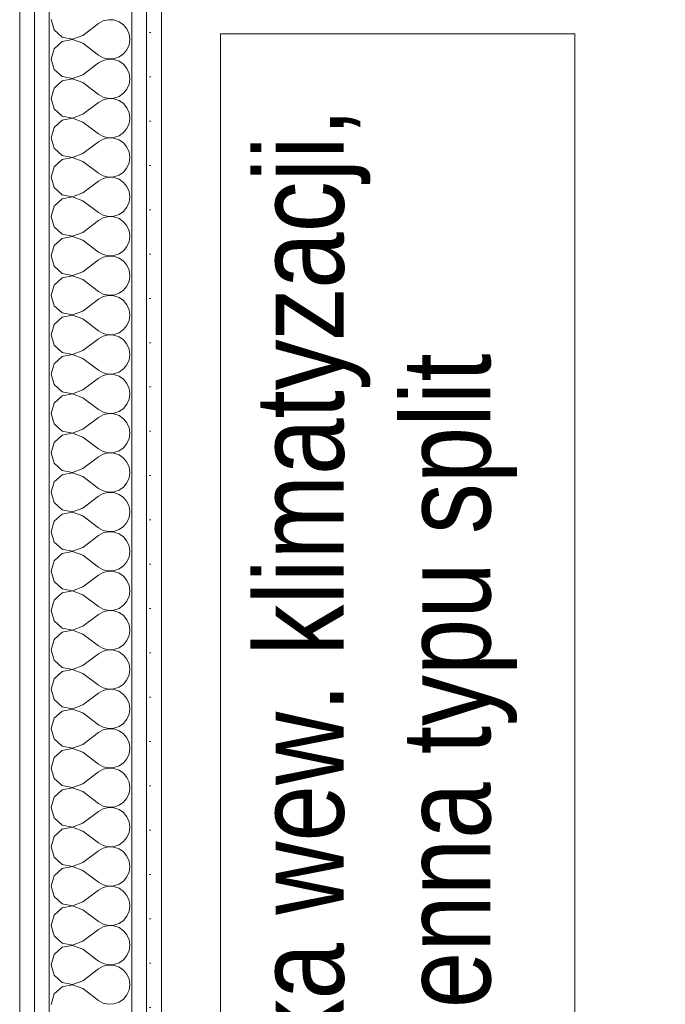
# Model space of a CAD drawing. Header units: millimetres. Extents: x 27262 to 215252, y 16288 to 306312.
# Tile 74 of 76: x 146927 to 147337, y 181211 to 181836. Entities that reach past the tile are written whole.
import ezdxf

# ---------------------------------------------------------------- set-up
doc = ezdxf.new("R2010")
doc.units = ezdxf.units.MM
for name, color, linetype, lineweight in [('PRZEBUDOWA_KLIMATYZACJA_Nr_pióra__10', 252, 'Continuous', 13), ('PRZEBUDOWA_KLIMATYZACJA_Nr_pióra__61', 252, 'Continuous', 13), ('ROZBUDOWA_NOWE_DZIAŁOWE_Nr_pióra__24', 252, 'Continuous', 15), ('ROZBUDOWA_NOWE_DZIAŁOWE_Nr_pióra__4', 252, 'Continuous', 13), ('ROZBUDOWA_NOWE_DZIAŁOWE_Nr_pióra__47', 252, 'Continuous', 15), ('ROZBUDOWA_NOWE_DZIAŁOWE_Nr_pióra__67', 252, 'Continuous', 13)]:
    doc.layers.add(name, color=color, linetype=linetype, lineweight=lineweight)
doc.layers.add('ROZBUDOWA_NOWE_DZIAŁOWE', color=252, linetype='Continuous')
doc.layers.get('ROZBUDOWA_NOWE_DZIAŁOWE').off()
doc.styles.add('GENERATED_STYLE_1', font='ARIALN.TTF')
pattern_1 = [(0, (0, 0), (0, 37.5), [0, -37.5])]

# ---------------------------------------------------------------- blocks, each defined once
blk = doc.blocks.new('*X500')
at = {"layer": 'ROZBUDOWA_NOWE_DZIAŁOWE_Nr_pióra__4', "linetype": 'Continuous'}
for p, q in [((216237.51, 120750), (216239.99, 120741.24)), ((216281.53, 120748.89), (216277.51, 120746.67)), ((216286.01, 120749.93), (216281.53, 120748.89)), ((216290.6, 120749.71), (216286.01, 120749.93)), ((216294.96, 120748.24), (216290.6, 120749.71)), ((216239.99, 120741.24), (216246.72, 120735.09)), ((216264.17, 120736.67), (216277.51, 120746.67)), ((216298.75, 120745.64), (216294.96, 120748.24)), ((216301.68, 120742.1), (216298.75, 120745.64)), ((216303.54, 120737.89), (216301.68, 120742.1)), ((216246.72, 120735.09), (216255.67, 120733.4)), ((216255.67, 120733.27), (216246.72, 120731.57)), ((216255.67, 120733.4), (216264.17, 120736.67)), ((216264.17, 120730), (216255.67, 120733.27)), ((216304.17, 120733.33), (216303.54, 120737.89)), ((216303.54, 120728.78), (216304.17, 120733.33)), ((216239.99, 120725.43), (216237.51, 120716.67)), ((216246.72, 120731.57), (216239.99, 120725.43)), ((216264.17, 120730), (216277.51, 120720)), ((216298.75, 120721.03), (216301.68, 120724.57)), ((216301.68, 120724.57), (216303.54, 120728.78)), ((216237.51, 120716.67), (216239.99, 120707.9)), ((216277.51, 120720), (216281.53, 120717.77)), ((216281.53, 120715.56), (216277.51, 120713.33)), ((216281.53, 120717.77), (216286.01, 120716.73)), ((216286.01, 120716.6), (216281.53, 120715.56)), ((216286.01, 120716.73), (216290.6, 120716.96)), ((216290.6, 120716.38), (216286.01, 120716.6)), ((216290.6, 120716.96), (216294.96, 120718.43)), ((216294.96, 120714.91), (216290.6, 120716.38)), ((216294.96, 120718.43), (216298.75, 120721.03)), ((216239.99, 120707.9), (216246.72, 120701.76)), ((216264.17, 120703.33), (216277.51, 120713.33)), ((216298.75, 120712.3), (216294.96, 120714.91)), ((216301.68, 120708.76), (216298.75, 120712.3)), ((216303.54, 120704.55), (216301.68, 120708.76)), ((216246.72, 120701.76), (216255.67, 120700.07)), ((216255.67, 120699.93), (216246.72, 120698.24)), ((216255.67, 120700.07), (216264.17, 120703.33)), ((216264.17, 120696.67), (216255.67, 120699.93)), ((216304.17, 120700), (216303.54, 120704.55)), ((216303.54, 120695.45), (216304.17, 120700)), ((216239.99, 120692.1), (216237.51, 120683.33)), ((216246.72, 120698.24), (216239.99, 120692.1)), ((216264.17, 120696.67), (216277.51, 120686.67)), ((216298.75, 120687.7), (216301.68, 120691.24)), ((216301.68, 120691.24), (216303.54, 120695.45)), ((216237.51, 120683.33), (216239.99, 120674.57)), ((216277.51, 120686.67), (216281.53, 120684.44)), ((216281.53, 120682.23), (216277.51, 120680)), ((216281.53, 120684.44), (216286.01, 120683.4)), ((216286.01, 120683.27), (216281.53, 120682.23)), ((216286.01, 120683.4), (216290.6, 120683.62)), ((216290.6, 120683.04), (216286.01, 120683.27)), ((216290.6, 120683.62), (216294.96, 120685.09)), ((216294.96, 120681.57), (216290.6, 120683.04)), ((216294.96, 120685.09), (216298.75, 120687.7)), ((216239.99, 120674.57), (216246.72, 120668.43)), ((216264.17, 120670), (216277.51, 120680)), ((216298.75, 120678.97), (216294.96, 120681.57)), ((216301.68, 120675.43), (216298.75, 120678.97)), ((216303.54, 120671.22), (216301.68, 120675.43)), ((216246.72, 120668.43), (216255.67, 120666.73)), ((216255.67, 120666.6), (216246.72, 120664.91)), ((216255.67, 120666.73), (216264.17, 120670)), ((216264.17, 120663.33), (216255.67, 120666.6)), ((216304.17, 120666.67), (216303.54, 120671.22)), ((216303.54, 120662.11), (216304.17, 120666.67)), ((216239.99, 120658.76), (216237.51, 120650)), ((216246.72, 120664.91), (216239.99, 120658.76)), ((216264.17, 120663.33), (216277.51, 120653.33)), ((216298.75, 120654.36), (216301.68, 120657.9)), ((216301.68, 120657.9), (216303.54, 120662.11)), ((216237.51, 120650), (216239.99, 120641.24)), ((216277.51, 120653.33), (216281.53, 120651.11)), ((216281.53, 120648.89), (216277.51, 120646.67)), ((216281.53, 120651.11), (216286.01, 120650.07)), ((216286.01, 120649.93), (216281.53, 120648.89)), ((216286.01, 120650.07), (216290.6, 120650.29)), ((216290.6, 120649.71), (216286.01, 120649.93)), ((216290.6, 120650.29), (216294.96, 120651.76)), ((216294.96, 120648.24), (216290.6, 120649.71)), ((216294.96, 120651.76), (216298.75, 120654.36)), ((216239.99, 120641.24), (216246.72, 120635.09)), ((216264.17, 120636.67), (216277.51, 120646.67)), ((216298.75, 120645.64), (216294.96, 120648.24)), ((216301.68, 120642.1), (216298.75, 120645.64)), ((216303.54, 120637.89), (216301.68, 120642.1)), ((216246.72, 120635.09), (216255.67, 120633.4)), ((216255.67, 120633.27), (216246.72, 120631.57)), ((216255.67, 120633.4), (216264.17, 120636.67)), ((216264.17, 120630), (216255.67, 120633.27)), ((216304.17, 120633.33), (216303.54, 120637.89)), ((216303.54, 120628.78), (216304.17, 120633.33)), ((216239.99, 120625.43), (216237.51, 120616.67)), ((216246.72, 120631.57), (216239.99, 120625.43)), ((216264.17, 120630), (216277.51, 120620)), ((216298.75, 120621.03), (216301.68, 120624.57)), ((216301.68, 120624.57), (216303.54, 120628.78)), ((216237.51, 120616.67), (216239.99, 120607.9)), ((216277.51, 120620), (216281.53, 120617.77)), ((216281.53, 120615.56), (216277.51, 120613.33)), ((216281.53, 120617.77), (216286.01, 120616.73)), ((216286.01, 120616.6), (216281.53, 120615.56)), ((216286.01, 120616.73), (216290.6, 120616.96)), ((216290.6, 120616.38), (216286.01, 120616.6)), ((216290.6, 120616.96), (216294.96, 120618.43)), ((216294.96, 120614.91), (216290.6, 120616.38)), ((216294.96, 120618.43), (216298.75, 120621.03)), ((216239.99, 120607.9), (216246.72, 120601.76)), ((216264.17, 120603.33), (216277.51, 120613.33)), ((216298.75, 120612.3), (216294.96, 120614.91)), ((216301.68, 120608.76), (216298.75, 120612.3)), ((216303.54, 120604.55), (216301.68, 120608.76)), ((216246.72, 120601.76), (216255.67, 120600.07)), ((216255.67, 120599.93), (216246.72, 120598.24)), ((216255.67, 120600.07), (216264.17, 120603.33)), ((216264.17, 120596.67), (216255.67, 120599.93)), ((216304.17, 120600), (216303.54, 120604.55)), ((216303.54, 120595.45), (216304.17, 120600)), ((216239.99, 120592.1), (216237.51, 120583.33)), ((216246.72, 120598.24), (216239.99, 120592.1)), ((216264.17, 120596.67), (216277.51, 120586.67)), ((216298.75, 120587.7), (216301.68, 120591.24)), ((216301.68, 120591.24), (216303.54, 120595.45)), ((216237.51, 120583.33), (216239.99, 120574.57)), ((216277.51, 120586.67), (216281.53, 120584.44)), ((216281.53, 120582.23), (216277.51, 120580)), ((216281.53, 120584.44), (216286.01, 120583.4)), ((216286.01, 120583.27), (216281.53, 120582.23)), ((216286.01, 120583.4), (216290.6, 120583.62)), ((216290.6, 120583.04), (216286.01, 120583.27)), ((216290.6, 120583.62), (216294.96, 120585.09)), ((216294.96, 120581.57), (216290.6, 120583.04)), ((216294.96, 120585.09), (216298.75, 120587.7)), ((216239.99, 120574.57), (216246.72, 120568.43)), ((216264.17, 120570), (216277.51, 120580)), ((216298.75, 120578.97), (216294.96, 120581.57)), ((216301.68, 120575.43), (216298.75, 120578.97)), ((216303.54, 120571.22), (216301.68, 120575.43)), ((216246.72, 120568.43), (216255.67, 120566.73)), ((216255.67, 120566.6), (216246.72, 120564.91)), ((216255.67, 120566.73), (216264.17, 120570)), ((216264.17, 120563.33), (216255.67, 120566.6)), ((216304.17, 120566.67), (216303.54, 120571.22)), ((216303.54, 120562.11), (216304.17, 120566.67)), ((216239.99, 120558.76), (216237.51, 120550)), ((216246.72, 120564.91), (216239.99, 120558.76)), ((216264.17, 120563.33), (216277.51, 120553.33)), ((216298.75, 120554.36), (216301.68, 120557.9)), ((216301.68, 120557.9), (216303.54, 120562.11)), ((216237.51, 120550), (216239.99, 120541.24)), ((216277.51, 120553.33), (216281.53, 120551.11)), ((216281.53, 120548.89), (216277.51, 120546.67)), ((216281.53, 120551.11), (216286.01, 120550.07)), ((216286.01, 120549.93), (216281.53, 120548.89)), ((216286.01, 120550.07), (216290.6, 120550.29)), ((216290.6, 120549.71), (216286.01, 120549.93)), ((216290.6, 120550.29), (216294.96, 120551.76)), ((216294.96, 120548.24), (216290.6, 120549.71)), ((216294.96, 120551.76), (216298.75, 120554.36)), ((216239.99, 120541.24), (216246.72, 120535.09)), ((216264.17, 120536.67), (216277.51, 120546.67)), ((216298.75, 120545.64), (216294.96, 120548.24)), ((216301.68, 120542.1), (216298.75, 120545.64)), ((216303.54, 120537.89), (216301.68, 120542.1)), ((216246.72, 120535.09), (216255.67, 120533.4)), ((216255.67, 120533.27), (216246.72, 120531.57)), ((216255.67, 120533.4), (216264.17, 120536.67)), ((216264.17, 120530), (216255.67, 120533.27)), ((216304.17, 120533.33), (216303.54, 120537.89)), ((216303.54, 120528.78), (216304.17, 120533.33)), ((216239.99, 120525.43), (216237.51, 120516.67)), ((216246.72, 120531.57), (216239.99, 120525.43)), ((216264.17, 120530), (216277.51, 120520)), ((216298.75, 120521.03), (216301.68, 120524.57)), ((216301.68, 120524.57), (216303.54, 120528.78)), ((216237.51, 120516.67), (216239.99, 120507.9)), ((216277.51, 120520), (216281.53, 120517.77)), ((216281.53, 120515.56), (216277.51, 120513.33)), ((216281.53, 120517.77), (216286.01, 120516.73)), ((216286.01, 120516.6), (216281.53, 120515.56)), ((216286.01, 120516.73), (216290.6, 120516.96)), ((216290.6, 120516.38), (216286.01, 120516.6)), ((216290.6, 120516.96), (216294.96, 120518.43)), ((216294.96, 120514.91), (216290.6, 120516.38)), ((216294.96, 120518.43), (216298.75, 120521.03)), ((216239.99, 120507.9), (216246.72, 120501.76)), ((216264.17, 120503.33), (216277.51, 120513.33)), ((216298.75, 120512.3), (216294.96, 120514.91)), ((216301.68, 120508.76), (216298.75, 120512.3)), ((216303.54, 120504.55), (216301.68, 120508.76)), ((216246.72, 120501.76), (216255.67, 120500.07)), ((216255.67, 120499.93), (216246.72, 120498.24)), ((216255.67, 120500.07), (216264.17, 120503.33)), ((216264.17, 120496.67), (216255.67, 120499.93)), ((216304.17, 120500), (216303.54, 120504.55)), ((216303.54, 120495.45), (216304.17, 120500)), ((216239.99, 120492.1), (216237.51, 120483.33)), ((216246.72, 120498.24), (216239.99, 120492.1)), ((216264.17, 120496.67), (216277.51, 120486.67)), ((216298.75, 120487.7), (216301.68, 120491.24)), ((216301.68, 120491.24), (216303.54, 120495.45)), ((216237.51, 120483.33), (216239.99, 120474.57)), ((216277.51, 120486.67), (216281.53, 120484.44)), ((216281.53, 120482.23), (216277.51, 120480)), ((216281.53, 120484.44), (216286.01, 120483.4)), ((216286.01, 120483.27), (216281.53, 120482.23)), ((216286.01, 120483.4), (216290.6, 120483.62)), ((216290.6, 120483.04), (216286.01, 120483.27)), ((216290.6, 120483.62), (216294.96, 120485.09)), ((216294.96, 120481.57), (216290.6, 120483.04)), ((216294.96, 120485.09), (216298.75, 120487.7)), ((216239.99, 120474.57), (216246.72, 120468.43)), ((216264.17, 120470), (216277.51, 120480)), ((216298.75, 120478.97), (216294.96, 120481.57)), ((216301.68, 120475.43), (216298.75, 120478.97)), ((216303.54, 120471.22), (216301.68, 120475.43)), ((216246.72, 120468.43), (216255.67, 120466.73)), ((216255.67, 120466.6), (216246.72, 120464.91)), ((216255.67, 120466.73), (216264.17, 120470)), ((216264.17, 120463.33), (216255.67, 120466.6)), ((216304.17, 120466.67), (216303.54, 120471.22)), ((216303.54, 120462.11), (216304.17, 120466.67)), ((216239.99, 120458.76), (216237.51, 120450)), ((216246.72, 120464.91), (216239.99, 120458.76)), ((216264.17, 120463.33), (216277.51, 120453.33)), ((216298.75, 120454.36), (216301.68, 120457.9)), ((216301.68, 120457.9), (216303.54, 120462.11)), ((216237.51, 120450), (216239.99, 120441.24)), ((216277.51, 120453.33), (216281.53, 120451.11)), ((216281.53, 120448.89), (216277.51, 120446.67)), ((216281.53, 120451.11), (216286.01, 120450.07)), ((216286.01, 120449.93), (216281.53, 120448.89)), ((216286.01, 120450.07), (216290.6, 120450.29)), ((216290.6, 120449.71), (216286.01, 120449.93)), ((216290.6, 120450.29), (216294.96, 120451.76)), ((216294.96, 120448.24), (216290.6, 120449.71)), ((216294.96, 120451.76), (216298.75, 120454.36)), ((216239.99, 120441.24), (216246.72, 120435.09)), ((216264.17, 120436.67), (216277.51, 120446.67)), ((216298.75, 120445.64), (216294.96, 120448.24)), ((216301.68, 120442.1), (216298.75, 120445.64)), ((216303.54, 120437.89), (216301.68, 120442.1)), ((216246.72, 120435.09), (216255.67, 120433.4)), ((216255.67, 120433.27), (216246.72, 120431.57)), ((216255.67, 120433.4), (216264.17, 120436.67)), ((216264.17, 120430), (216255.67, 120433.27)), ((216304.17, 120433.33), (216303.54, 120437.89)), ((216303.54, 120428.78), (216304.17, 120433.33)), ((216239.99, 120425.43), (216237.51, 120416.67)), ((216246.72, 120431.57), (216239.99, 120425.43)), ((216264.17, 120430), (216277.51, 120420)), ((216298.75, 120421.03), (216301.68, 120424.57)), ((216301.68, 120424.57), (216303.54, 120428.78)), ((216237.51, 120416.67), (216239.99, 120407.9)), ((216277.51, 120420), (216281.53, 120417.77)), ((216281.53, 120415.56), (216277.51, 120413.33)), ((216281.53, 120417.77), (216286.01, 120416.73)), ((216286.01, 120416.6), (216281.53, 120415.56)), ((216286.01, 120416.73), (216290.6, 120416.96)), ((216290.6, 120416.38), (216286.01, 120416.6)), ((216290.6, 120416.96), (216294.96, 120418.43)), ((216294.96, 120414.91), (216290.6, 120416.38)), ((216294.96, 120418.43), (216298.75, 120421.03)), ((216239.99, 120407.9), (216246.72, 120401.76)), ((216264.17, 120403.33), (216277.51, 120413.33)), ((216298.75, 120412.3), (216294.96, 120414.91)), ((216301.68, 120408.76), (216298.75, 120412.3)), ((216303.54, 120404.55), (216301.68, 120408.76)), ((216246.72, 120401.76), (216255.67, 120400.07)), ((216255.67, 120399.93), (216246.72, 120398.24)), ((216255.67, 120400.07), (216264.17, 120403.33)), ((216264.17, 120396.67), (216255.67, 120399.93)), ((216304.17, 120400), (216303.54, 120404.55)), ((216303.54, 120395.45), (216304.17, 120400)), ((216239.99, 120392.1), (216237.51, 120383.33)), ((216246.72, 120398.24), (216239.99, 120392.1)), ((216264.17, 120396.67), (216277.51, 120386.67)), ((216298.75, 120387.7), (216301.68, 120391.24)), ((216301.68, 120391.24), (216303.54, 120395.45)), ((216237.51, 120383.33), (216239.99, 120374.57)), ((216277.51, 120386.67), (216281.53, 120384.44)), ((216281.53, 120382.23), (216277.51, 120380)), ((216281.53, 120384.44), (216286.01, 120383.4)), ((216286.01, 120383.27), (216281.53, 120382.23)), ((216286.01, 120383.4), (216290.6, 120383.62)), ((216290.6, 120383.04), (216286.01, 120383.27)), ((216290.6, 120383.62), (216294.96, 120385.09)), ((216294.96, 120381.57), (216290.6, 120383.04)), ((216294.96, 120385.09), (216298.75, 120387.7)), ((216239.99, 120374.57), (216246.72, 120368.43)), ((216264.17, 120370), (216277.51, 120380)), ((216298.75, 120378.97), (216294.96, 120381.57)), ((216301.68, 120375.43), (216298.75, 120378.97)), ((216303.54, 120371.22), (216301.68, 120375.43)), ((216246.72, 120368.43), (216255.67, 120366.73)), ((216255.67, 120366.6), (216246.72, 120364.91)), ((216255.67, 120366.73), (216264.17, 120370)), ((216264.17, 120363.33), (216255.67, 120366.6)), ((216304.17, 120366.67), (216303.54, 120371.22)), ((216303.54, 120362.11), (216304.17, 120366.67)), ((216239.99, 120358.76), (216237.51, 120350)), ((216246.72, 120364.91), (216239.99, 120358.76)), ((216264.17, 120363.33), (216277.51, 120353.33)), ((216298.75, 120354.36), (216301.68, 120357.9)), ((216301.68, 120357.9), (216303.54, 120362.11)), ((216237.51, 120350), (216239.99, 120341.24)), ((216277.51, 120353.33), (216281.53, 120351.11)), ((216281.53, 120348.89), (216277.51, 120346.67)), ((216281.53, 120351.11), (216286.01, 120350.07)), ((216286.01, 120349.93), (216281.53, 120348.89)), ((216286.01, 120350.07), (216290.6, 120350.29)), ((216290.6, 120349.71), (216286.01, 120349.93)), ((216290.6, 120350.29), (216294.96, 120351.76)), ((216294.96, 120348.24), (216290.6, 120349.71)), ((216294.96, 120351.76), (216298.75, 120354.36)), ((216239.99, 120341.24), (216246.72, 120335.09)), ((216264.17, 120336.67), (216277.51, 120346.67)), ((216298.75, 120345.64), (216294.96, 120348.24)), ((216301.68, 120342.1), (216298.75, 120345.64)), ((216303.54, 120337.89), (216301.68, 120342.1)), ((216246.72, 120335.09), (216255.67, 120333.4)), ((216255.67, 120333.27), (216246.72, 120331.57)), ((216255.67, 120333.4), (216264.17, 120336.67)), ((216264.17, 120330), (216255.67, 120333.27)), ((216304.17, 120333.33), (216303.54, 120337.89)), ((216303.54, 120328.78), (216304.17, 120333.33)), ((216239.99, 120325.43), (216237.51, 120316.67)), ((216246.72, 120331.57), (216239.99, 120325.43)), ((216264.17, 120330), (216277.51, 120320)), ((216298.75, 120321.03), (216301.68, 120324.57)), ((216301.68, 120324.57), (216303.54, 120328.78)), ((216237.51, 120316.67), (216239.99, 120307.9)), ((216277.51, 120320), (216281.53, 120317.77)), ((216281.53, 120315.56), (216277.51, 120313.33)), ((216281.53, 120317.77), (216286.01, 120316.73)), ((216286.01, 120316.6), (216281.53, 120315.56)), ((216286.01, 120316.73), (216290.6, 120316.96)), ((216290.6, 120316.38), (216286.01, 120316.6)), ((216290.6, 120316.96), (216294.96, 120318.43)), ((216294.96, 120314.91), (216290.6, 120316.38)), ((216294.96, 120318.43), (216298.75, 120321.03)), ((216239.99, 120307.9), (216246.72, 120301.76)), ((216264.17, 120303.33), (216277.51, 120313.33)), ((216298.75, 120312.3), (216294.96, 120314.91)), ((216301.68, 120308.76), (216298.75, 120312.3)), ((216303.54, 120304.55), (216301.68, 120308.76)), ((216246.72, 120301.76), (216255.67, 120300.07)), ((216255.67, 120299.93), (216246.72, 120298.24)), ((216255.67, 120300.07), (216264.17, 120303.33)), ((216264.17, 120296.67), (216255.67, 120299.93)), ((216304.17, 120300), (216303.54, 120304.55)), ((216303.54, 120295.45), (216304.17, 120300)), ((216239.99, 120292.1), (216237.51, 120283.33)), ((216246.72, 120298.24), (216239.99, 120292.1)), ((216264.17, 120296.67), (216277.51, 120286.67)), ((216298.75, 120287.7), (216301.68, 120291.24)), ((216301.68, 120291.24), (216303.54, 120295.45)), ((216237.51, 120283.33), (216239.99, 120274.57)), ((216277.51, 120286.67), (216281.53, 120284.44)), ((216281.53, 120282.23), (216277.51, 120280)), ((216281.53, 120284.44), (216286.01, 120283.4)), ((216286.01, 120283.27), (216281.53, 120282.23)), ((216286.01, 120283.4), (216290.6, 120283.62)), ((216290.6, 120283.04), (216286.01, 120283.27)), ((216290.6, 120283.62), (216294.96, 120285.09)), ((216294.96, 120281.57), (216290.6, 120283.04)), ((216294.96, 120285.09), (216298.75, 120287.7)), ((216239.99, 120274.57), (216246.72, 120268.43)), ((216264.17, 120270), (216277.51, 120280)), ((216298.75, 120278.97), (216294.96, 120281.57)), ((216301.68, 120275.43), (216298.75, 120278.97)), ((216303.54, 120271.22), (216301.68, 120275.43)), ((216246.72, 120268.43), (216255.67, 120266.73)), ((216255.67, 120266.6), (216246.72, 120264.91)), ((216255.67, 120266.73), (216264.17, 120270)), ((216264.17, 120263.33), (216255.67, 120266.6)), ((216304.17, 120266.67), (216303.54, 120271.22)), ((216303.54, 120262.11), (216304.17, 120266.67)), ((216239.99, 120258.76), (216237.51, 120250)), ((216246.72, 120264.91), (216239.99, 120258.76)), ((216264.17, 120263.33), (216277.51, 120253.33)), ((216298.75, 120254.36), (216301.68, 120257.9)), ((216301.68, 120257.9), (216303.54, 120262.11)), ((216237.51, 120250), (216239.99, 120241.24)), ((216277.51, 120253.33), (216281.53, 120251.11)), ((216281.53, 120248.89), (216277.51, 120246.67)), ((216281.53, 120251.11), (216286.01, 120250.07)), ((216286.01, 120249.93), (216281.53, 120248.89)), ((216286.01, 120250.07), (216290.6, 120250.29)), ((216290.6, 120249.71), (216286.01, 120249.93)), ((216290.6, 120250.29), (216294.96, 120251.76)), ((216294.96, 120248.24), (216290.6, 120249.71)), ((216294.96, 120251.76), (216298.75, 120254.36)), ((216239.99, 120241.24), (216246.72, 120235.09)), ((216264.17, 120236.67), (216277.51, 120246.67)), ((216298.75, 120245.64), (216294.96, 120248.24)), ((216301.68, 120242.1), (216298.75, 120245.64)), ((216303.54, 120237.89), (216301.68, 120242.1)), ((216246.72, 120235.09), (216255.67, 120233.4)), ((216255.67, 120233.27), (216246.72, 120231.57)), ((216255.67, 120233.4), (216264.17, 120236.67)), ((216264.17, 120230), (216255.67, 120233.27)), ((216304.17, 120233.33), (216303.54, 120237.89)), ((216303.54, 120228.78), (216304.17, 120233.33)), ((216239.99, 120225.43), (216237.51, 120216.67)), ((216246.72, 120231.57), (216239.99, 120225.43)), ((216264.17, 120230), (216277.51, 120220)), ((216298.75, 120221.03), (216301.68, 120224.57)), ((216301.68, 120224.57), (216303.54, 120228.78)), ((216237.51, 120216.67), (216239.99, 120207.9)), ((216277.51, 120220), (216281.53, 120217.77)), ((216281.53, 120215.56), (216277.51, 120213.33)), ((216281.53, 120217.77), (216286.01, 120216.73)), ((216286.01, 120216.6), (216281.53, 120215.56)), ((216286.01, 120216.73), (216290.6, 120216.96)), ((216290.6, 120216.38), (216286.01, 120216.6)), ((216290.6, 120216.96), (216294.96, 120218.43)), ((216294.96, 120214.91), (216290.6, 120216.38)), ((216294.96, 120218.43), (216298.75, 120221.03)), ((216239.99, 120207.9), (216246.72, 120201.76)), ((216264.17, 120203.33), (216277.51, 120213.33)), ((216298.75, 120212.3), (216294.96, 120214.91)), ((216301.68, 120208.76), (216298.75, 120212.3)), ((216303.54, 120204.55), (216301.68, 120208.76)), ((216246.72, 120201.76), (216255.67, 120200.07)), ((216255.67, 120199.93), (216246.72, 120198.24)), ((216255.67, 120200.07), (216264.17, 120203.33)), ((216264.17, 120196.67), (216255.67, 120199.93)), ((216304.17, 120200), (216303.54, 120204.55)), ((216303.54, 120195.45), (216304.17, 120200)), ((216239.99, 120192.1), (216237.51, 120183.33)), ((216246.72, 120198.24), (216239.99, 120192.1)), ((216264.17, 120196.67), (216277.51, 120186.67)), ((216298.75, 120187.7), (216301.68, 120191.24)), ((216301.68, 120191.24), (216303.54, 120195.45)), ((216237.51, 120183.33), (216239.99, 120174.57)), ((216277.51, 120186.67), (216281.53, 120184.44)), ((216281.53, 120182.23), (216277.51, 120180)), ((216281.53, 120184.44), (216286.01, 120183.4)), ((216286.01, 120183.27), (216281.53, 120182.23)), ((216286.01, 120183.4), (216290.6, 120183.62)), ((216290.6, 120183.04), (216286.01, 120183.27)), ((216290.6, 120183.62), (216294.96, 120185.09)), ((216294.96, 120181.57), (216290.6, 120183.04)), ((216294.96, 120185.09), (216298.75, 120187.7)), ((216239.99, 120174.57), (216246.72, 120168.43)), ((216264.17, 120170), (216277.51, 120180)), ((216298.75, 120178.97), (216294.96, 120181.57)), ((216301.68, 120175.43), (216298.75, 120178.97)), ((216303.54, 120171.22), (216301.68, 120175.43)), ((216246.72, 120168.43), (216255.67, 120166.73)), ((216255.67, 120166.6), (216246.72, 120164.91)), ((216255.67, 120166.73), (216264.17, 120170)), ((216264.17, 120163.33), (216255.67, 120166.6)), ((216304.17, 120166.67), (216303.54, 120171.22)), ((216303.54, 120162.11), (216304.17, 120166.67)), ((216239.99, 120158.76), (216237.51, 120150)), ((216246.72, 120164.91), (216239.99, 120158.76)), ((216264.17, 120163.33), (216277.51, 120153.33)), ((216298.75, 120154.36), (216301.68, 120157.9)), ((216301.68, 120157.9), (216303.54, 120162.11)), ((216237.51, 120150), (216239.99, 120141.24)), ((216277.51, 120153.33), (216281.53, 120151.11)), ((216281.53, 120148.89), (216277.51, 120146.67)), ((216281.53, 120151.11), (216286.01, 120150.07)), ((216286.01, 120149.93), (216281.53, 120148.89)), ((216286.01, 120150.07), (216290.6, 120150.29)), ((216290.6, 120149.71), (216286.01, 120149.93)), ((216290.6, 120150.29), (216294.96, 120151.76)), ((216294.96, 120148.24), (216290.6, 120149.71)), ((216294.96, 120151.76), (216298.75, 120154.36)), ((216239.99, 120141.24), (216246.72, 120135.09)), ((216264.17, 120136.67), (216277.51, 120146.67)), ((216298.75, 120145.64), (216294.96, 120148.24)), ((216301.68, 120142.1), (216298.75, 120145.64)), ((216303.54, 120137.89), (216301.68, 120142.1)), ((216246.72, 120135.09), (216255.67, 120133.4)), ((216255.67, 120133.27), (216246.72, 120131.57)), ((216255.67, 120133.4), (216264.17, 120136.67)), ((216264.17, 120130), (216255.67, 120133.27)), ((216304.17, 120133.33), (216303.54, 120137.89)), ((216303.54, 120128.78), (216304.17, 120133.33)), ((216239.99, 120125.43), (216237.51, 120116.67)), ((216246.72, 120131.57), (216239.99, 120125.43)), ((216264.17, 120130), (216277.51, 120120)), ((216298.75, 120121.03), (216301.68, 120124.57)), ((216301.68, 120124.57), (216303.54, 120128.78)), ((216237.51, 120116.67), (216239.99, 120107.9)), ((216277.51, 120120), (216281.53, 120117.77)), ((216281.53, 120115.56), (216277.51, 120113.33)), ((216281.53, 120117.77), (216286.01, 120116.73)), ((216286.01, 120116.6), (216281.53, 120115.56)), ((216286.01, 120116.73), (216290.6, 120116.96)), ((216290.6, 120116.38), (216286.01, 120116.6)), ((216290.6, 120116.96), (216294.96, 120118.43)), ((216294.96, 120114.91), (216290.6, 120116.38)), ((216294.96, 120118.43), (216298.75, 120121.03)), ((216239.99, 120107.9), (216246.72, 120101.76)), ((216264.17, 120103.33), (216277.51, 120113.33)), ((216298.75, 120112.3), (216294.96, 120114.91)), ((216301.68, 120108.76), (216298.75, 120112.3)), ((216303.54, 120104.55), (216301.68, 120108.76)), ((216246.72, 120101.76), (216255.67, 120100.07)), ((216255.67, 120099.93), (216246.72, 120098.24)), ((216255.67, 120100.07), (216264.17, 120103.33)), ((216264.17, 120096.67), (216255.67, 120099.93)), ((216304.17, 120100), (216303.54, 120104.55)), ((216303.54, 120095.45), (216304.17, 120100)), ((216239.99, 120092.1), (216237.51, 120083.33)), ((216246.72, 120098.24), (216239.99, 120092.1)), ((216264.17, 120096.67), (216277.51, 120086.67)), ((216298.75, 120087.7), (216301.68, 120091.24)), ((216301.68, 120091.24), (216303.54, 120095.45)), ((216237.51, 120083.33), (216239.99, 120074.57)), ((216277.51, 120086.67), (216281.53, 120084.44)), ((216281.53, 120082.23), (216277.51, 120080)), ((216281.53, 120084.44), (216286.01, 120083.4)), ((216286.01, 120083.27), (216281.53, 120082.23)), ((216286.01, 120083.4), (216290.6, 120083.62)), ((216290.6, 120083.04), (216286.01, 120083.27)), ((216290.6, 120083.62), (216294.96, 120085.09)), ((216294.96, 120081.57), (216290.6, 120083.04)), ((216294.96, 120085.09), (216298.75, 120087.7)), ((216239.99, 120074.57), (216246.72, 120068.43)), ((216264.17, 120070), (216277.51, 120080)), ((216298.75, 120078.97), (216294.96, 120081.57)), ((216301.68, 120075.43), (216298.75, 120078.97)), ((216303.54, 120071.22), (216301.68, 120075.43)), ((216246.72, 120068.43), (216255.67, 120066.73)), ((216255.67, 120066.6), (216246.72, 120064.91)), ((216255.67, 120066.73), (216264.17, 120070)), ((216264.17, 120063.33), (216255.67, 120066.6)), ((216304.17, 120066.67), (216303.54, 120071.22)), ((216303.54, 120062.11), (216304.17, 120066.67)), ((216239.99, 120058.76), (216237.51, 120050)), ((216246.72, 120064.91), (216239.99, 120058.76)), ((216264.17, 120063.33), (216277.51, 120053.33)), ((216298.75, 120054.36), (216301.68, 120057.9)), ((216301.68, 120057.9), (216303.54, 120062.11)), ((216237.51, 120050), (216239.99, 120041.24)), ((216277.51, 120053.33), (216281.53, 120051.11)), ((216281.53, 120048.89), (216277.51, 120046.67)), ((216281.53, 120051.11), (216286.01, 120050.07)), ((216286.01, 120049.93), (216281.53, 120048.89)), ((216286.01, 120050.07), (216290.6, 120050.29)), ((216290.6, 120049.71), (216286.01, 120049.93)), ((216290.6, 120050.29), (216294.96, 120051.76)), ((216294.96, 120048.24), (216290.6, 120049.71)), ((216294.96, 120051.76), (216298.75, 120054.36)), ((216239.99, 120041.24), (216246.72, 120035.09)), ((216264.17, 120036.67), (216277.51, 120046.67)), ((216298.75, 120045.64), (216294.96, 120048.24)), ((216301.68, 120042.1), (216298.75, 120045.64)), ((216303.54, 120037.89), (216301.68, 120042.1)), ((216246.72, 120035.09), (216255.67, 120033.4)), ((216255.67, 120033.27), (216246.72, 120031.57)), ((216255.67, 120033.4), (216264.17, 120036.67)), ((216264.17, 120030), (216255.67, 120033.27)), ((216304.17, 120033.33), (216303.54, 120037.89)), ((216303.54, 120028.78), (216304.17, 120033.33)), ((216239.99, 120025.43), (216237.51, 120016.67)), ((216246.72, 120031.57), (216239.99, 120025.43)), ((216264.17, 120030), (216277.51, 120020)), ((216298.75, 120021.03), (216301.68, 120024.57)), ((216301.68, 120024.57), (216303.54, 120028.78)), ((216237.51, 120016.67), (216239.99, 120007.9)), ((216277.51, 120020), (216281.53, 120017.77)), ((216281.53, 120015.56), (216277.51, 120013.33)), ((216281.53, 120017.77), (216286.01, 120016.73)), ((216286.01, 120016.6), (216281.53, 120015.56)), ((216286.01, 120016.73), (216290.6, 120016.96)), ((216290.6, 120016.38), (216286.01, 120016.6)), ((216290.6, 120016.96), (216294.96, 120018.43)), ((216294.96, 120014.91), (216290.6, 120016.38)), ((216294.96, 120018.43), (216298.75, 120021.03)), ((216239.99, 120007.9), (216246.72, 120001.76)), ((216264.17, 120003.33), (216277.51, 120013.33)), ((216298.75, 120012.3), (216294.96, 120014.91)), ((216301.68, 120008.76), (216298.75, 120012.3)), ((216303.54, 120004.55), (216301.68, 120008.76)), ((216246.72, 120001.76), (216255.67, 120000.07)), ((216255.67, 119999.93), (216246.72, 119998.24)), ((216255.67, 120000.07), (216264.17, 120003.33)), ((216264.17, 119996.67), (216255.67, 119999.93)), ((216304.17, 120000), (216303.54, 120004.55)), ((216303.54, 119995.45), (216304.17, 120000)), ((216239.99, 119992.1), (216237.51, 119983.33)), ((216246.72, 119998.24), (216239.99, 119992.1)), ((216264.17, 119996.67), (216277.51, 119986.67)), ((216298.75, 119987.7), (216301.68, 119991.24)), ((216301.68, 119991.24), (216303.54, 119995.45)), ((216237.51, 119983.33), (216239.99, 119974.57)), ((216277.51, 119986.67), (216281.53, 119984.44)), ((216281.53, 119982.23), (216277.51, 119980)), ((216281.53, 119984.44), (216286.01, 119983.4)), ((216286.01, 119983.27), (216281.53, 119982.23)), ((216286.01, 119983.4), (216290.6, 119983.62)), ((216290.6, 119983.04), (216286.01, 119983.27)), ((216290.6, 119983.62), (216294.96, 119985.09)), ((216294.96, 119981.57), (216290.6, 119983.04)), ((216294.96, 119985.09), (216298.75, 119987.7)), ((216239.99, 119974.57), (216246.72, 119968.43)), ((216264.17, 119970), (216277.51, 119980)), ((216298.75, 119978.97), (216294.96, 119981.57)), ((216301.68, 119975.43), (216298.75, 119978.97)), ((216303.54, 119971.22), (216301.68, 119975.43)), ((216246.72, 119968.43), (216255.67, 119966.73)), ((216255.67, 119966.6), (216246.72, 119964.91)), ((216255.67, 119966.73), (216264.17, 119970)), ((216264.17, 119963.33), (216255.67, 119966.6)), ((216304.17, 119966.67), (216303.54, 119971.22)), ((216303.54, 119962.11), (216304.17, 119966.67)), ((216239.99, 119958.76), (216237.51, 119950)), ((216246.72, 119964.91), (216239.99, 119958.76)), ((216264.17, 119963.33), (216277.51, 119953.33)), ((216298.75, 119954.36), (216301.68, 119957.9)), ((216301.68, 119957.9), (216303.54, 119962.11)), ((216237.51, 119950), (216239.99, 119941.24)), ((216277.51, 119953.33), (216281.53, 119951.11)), ((216281.53, 119948.89), (216277.51, 119946.67)), ((216281.53, 119951.11), (216286.01, 119950.07)), ((216286.01, 119949.93), (216281.53, 119948.89)), ((216286.01, 119950.07), (216290.6, 119950.29)), ((216290.6, 119949.71), (216286.01, 119949.93)), ((216290.6, 119950.29), (216294.96, 119951.76)), ((216294.96, 119948.24), (216290.6, 119949.71)), ((216294.96, 119951.76), (216298.75, 119954.36)), ((216239.99, 119941.24), (216246.72, 119935.09)), ((216264.17, 119936.67), (216277.51, 119946.67)), ((216298.75, 119945.64), (216294.96, 119948.24)), ((216301.68, 119942.1), (216298.75, 119945.64)), ((216303.54, 119937.89), (216301.68, 119942.1)), ((216246.72, 119935.09), (216255.67, 119933.4)), ((216255.67, 119933.27), (216246.72, 119931.57)), ((216255.67, 119933.4), (216264.17, 119936.67)), ((216264.17, 119930), (216255.67, 119933.27)), ((216304.17, 119933.33), (216303.54, 119937.89)), ((216303.54, 119928.78), (216304.17, 119933.33)), ((216239.99, 119925.43), (216237.51, 119916.67)), ((216246.72, 119931.57), (216239.99, 119925.43)), ((216264.17, 119930), (216277.51, 119920)), ((216298.75, 119921.03), (216301.68, 119924.57)), ((216301.68, 119924.57), (216303.54, 119928.78)), ((216277.51, 119920), (216281.53, 119917.77)), ((216281.53, 119917.77), (216286.01, 119916.73)), ((216286.01, 119916.73), (216290.6, 119916.96)), ((216290.6, 119916.96), (216294.96, 119918.43)), ((216294.96, 119918.43), (216298.75, 119921.03))]:
    blk.add_line(p, q, dxfattribs=at)
blk = doc.blocks.new('Ściana_122', base_point=(216210.84, 115862.46))
at = {"layer": 'ROZBUDOWA_NOWE_DZIAŁOWE_Nr_pióra__24', "linetype": 'Continuous'}
h = blk.add_hatch(dxfattribs=at)
h.set_pattern_fill('GIPS', color=256, style=0, pattern_type=2)
h.set_pattern_definition(pattern_1)
h.paths.add_polyline_path([(216223.34, 121145.59), (216210.84, 121145.59), (216210.84, 119121.89), (216223.34, 119121.89)])
h = blk.add_hatch(dxfattribs=at)
h.set_pattern_fill('GIPS', color=256, style=0, pattern_type=2)
h.set_pattern_definition(pattern_1)
h.paths.add_polyline_path([(216235.84, 121145.59), (216223.34, 121145.59), (216223.34, 119121.89), (216235.84, 119121.89)])
h = blk.add_hatch(dxfattribs=at)
h.set_pattern_fill('GIPS', color=256, style=0, pattern_type=2)
h.set_pattern_definition(pattern_1)
h.paths.add_polyline_path([(216318.34, 121145.59), (216305.84, 121145.59), (216305.84, 119121.89), (216318.34, 119121.89)])
h = blk.add_hatch(dxfattribs=at)
h.set_pattern_fill('GIPS', color=256, style=0, pattern_type=2)
h.set_pattern_definition(pattern_1)
h.paths.add_polyline_path([(216318.34, 119121.89), (216330.84, 119121.89), (216330.84, 121145.59), (216318.34, 121145.59)])
at = {"layer": 'ROZBUDOWA_NOWE_DZIAŁOWE_Nr_pióra__47', "linetype": 'Continuous', "flags": 128}
for points in [[(216210.84, 121145.59), (216210.84, 119121.89)], [(216330.84, 119121.89), (216330.84, 121145.59)]]:
    blk.add_lwpolyline(points, dxfattribs=at)
at = {"layer": 'ROZBUDOWA_NOWE_DZIAŁOWE_Nr_pióra__67', "linetype": 'Continuous'}
for p, q in [((216223.34, 121145.59), (216223.34, 119121.89)), ((216235.84, 121145.59), (216235.84, 119121.89)), ((216305.84, 119121.89), (216305.84, 121145.59)), ((216318.34, 119121.89), (216318.34, 121145.59))]:
    blk.add_line(p, q, dxfattribs=at)
at = {"layer": 'ROZBUDOWA_NOWE_DZIAŁOWE'}
blk.add_blockref('*X500', (0, 0), dxfattribs=at)

msp = doc.modelspace()

# ---------------------------------------------------------------- linework, layer by layer
at = {"layer": 'PRZEBUDOWA_KLIMATYZACJA_Nr_pióra__10', "color": 252, "linetype": 'Continuous'}
for p, q in [((147054.1, 181827.27), (147279.1, 181827.27)), ((147054.1, 180927.27), (147054.1, 181827.27)), ((147279.1, 181827.27), (147279.1, 180927.27))]:
    msp.add_line(p, q, dxfattribs=at)

# ---------------------------------------------------------------- block references
at = {"layer": 'ROZBUDOWA_NOWE_DZIAŁOWE', "color": 252, "xscale": 0.75, "yscale": 0.75, "zscale": 0.75}
msp.add_blockref('Ściana_122', (146926.6, 178170.65), dxfattribs=at)

# ---------------------------------------------------------------- texts
at = {"layer": 'PRZEBUDOWA_KLIMATYZACJA_Nr_pióra__61', "color": 252, "linetype": 'Continuous', "insert": (147076.1, 181377.27), "char_height": 56.25, "width": 904.3448, "attachment_point": 2, "rotation": 90, "line_spacing_factor": 0.992999, "style": 'GENERATED_STYLE_1'}
msp.add_mtext('\\A1;{\\fArial Narrow|b0|i0|c238|p34;jednostka wew. klimatyzacji, ścienna typu split}', dxfattribs=at)

doc.saveas('drawing.dxf')
